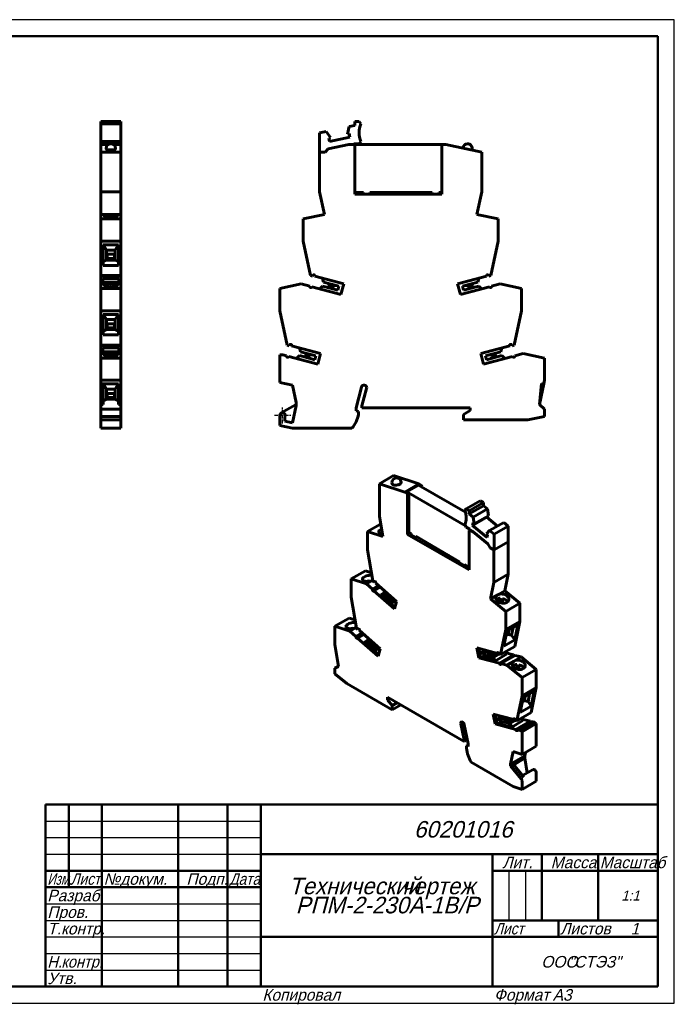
# Model space of a CAD drawing. Header units: millimetres. Extents: x 0 to 420, y 0 to 297.
# Tile 2 of 2: x 222 to 420, y 0 to 297. Entities that reach past the tile are written whole.
import ezdxf

# ---------------------------------------------------------------- set-up
doc = ezdxf.new("R2010")
doc.units = ezdxf.units.MM
doc.linetypes.add('CENTER_per1_scale0.031496', pattern=[1.6, 1, -0.2, 0.2, -0.2])
doc.styles.add('TextStyle_10', font='T-FLEX Type A.TTF', dxfattribs={"oblique": 15, "height": 3.5})
doc.styles.add('TextStyle_2', font='T-FLEX Type A.TTF', dxfattribs={"oblique": 15, "height": 3.5})
doc.styles.add('TextStyle_3', font='T-FLEX Type A.TTF', dxfattribs={"width": 0.744064, "oblique": 15, "height": 3.5})
doc.styles.add('TextStyle_4', font='T-FLEX Type A.TTF', dxfattribs={"width": 0.883061, "oblique": 15, "height": 3.5})
doc.styles.add('TextStyle_5', font='T-FLEX Type A.TTF', dxfattribs={"width": 0.883061, "oblique": 15, "height": 3.5})
doc.styles.add('TextStyle_6', font='T-FLEX Type A.TTF', dxfattribs={"width": 0.94413, "oblique": 15, "height": 3.5})
doc.styles.add('TextStyle_7', font='T-FLEX Type A.TTF', dxfattribs={"width": 0.98844, "oblique": 15, "height": 3.5})
doc.styles.add('TextStyle_8', font='T-FLEX Type A.TTF', dxfattribs={"oblique": 15, "height": 5})
doc.styles.add('TextStyle_9', font='T-FLEX Type A.TTF', dxfattribs={"oblique": 15, "height": 3})

# ---------------------------------------------------------------- blocks, each defined once
blk = doc.blocks.new('_FR1Страница_1')
at = {"color": 7, "linetype": 'Continuous', "lineweight": 25}
for p, q in [((420, 297), (0, 297)), ((420, 0), (420, 297)), ((230, 55), (295, 55)), ((230, 50), (295, 50)), ((230, 45), (295, 45)), ((370, 40), (370, 25)), ((375, 40), (375, 25)), ((230, 30), (295, 30)), ((230, 25), (295, 25)), ((230, 20), (295, 20)), ((365, 20), (415, 20)), ((385, 20), (385, 20)), ((230, 15), (295, 15)), ((230, 10), (295, 10)), ((0, 0), (420, 0))]:
    blk.add_line(p, q, dxfattribs=at)
at = {"color": 7, "linetype": 'Continuous', "lineweight": 50}
for p, q in [((20, 292), (415, 292)), ((415, 292), (415, 5)), ((230, 5), (230, 60)), ((230, 60), (415, 60)), ((237, 60), (237, 35)), ((247, 60), (247, 5)), ((270, 60), (270, 5)), ((285, 60), (285, 5)), ((295, 60), (295, 5)), ((295, 45), (415, 45)), ((365, 45), (365, 5)), ((380, 45), (380, 25)), ((397, 45), (397, 25)), ((230, 40), (295, 40)), ((365, 40), (415, 40)), ((230, 35), (295, 35)), ((365, 25), (415, 25)), ((385, 25), (385, 20)), ((295, 20), (415, 20)), ((415, 5), (20, 5))]:
    blk.add_line(p, q, dxfattribs=at)
at = {"color": 7, "oblique": 15}
for s, height, style, p in [('60201016', 5, 'TextStyle_8', (341.3, 50)), ('Лит.', 3.5, 'TextStyle_2', (368.03, 40.76)), ('Масса', 3.5, 'TextStyle_2', (382.65, 40.76)), ('№', 3.5, 'TextStyle_2', (247.5, 35.75)), ('Подп.', 3.5, 'TextStyle_2', (272.53, 35.75)), ('докум.', 3.5, 'TextStyle_2', (252.5, 35.75)), ('Технический', 5, 'TextStyle_8', (303.55, 32.88)), ('чертеж', 5, 'TextStyle_8', (337.51, 32.88)), ('Разраб.', 3.5, 'TextStyle_2', (230.5, 30.75)), ('1:1', 3, 'TextStyle_9', (403.99, 31)), ('РПМ-2-230А-1B/P', 5, 'TextStyle_8', (305.57, 27.12)), ('Пров.', 3.5, 'TextStyle_2', (230.5, 25.75)), ('Т.контр.', 3.5, 'TextStyle_2', (230.5, 20.75)), ('Листов', 3.5, 'TextStyle_2', (385.5, 20.75)), ('1', 3.5, 'TextStyle_10', (406.78, 20.75)), ('ООО', 3.5, 'TextStyle_2', (379.78, 10.75)), ('"СТЭЗ"', 3.5, 'TextStyle_2', (388.03, 10.75)), ('Утв.', 3.5, 'TextStyle_2', (230.5, 5.75)), ('Копировал', 3.5, 'TextStyle_2', (295.5, 0.75)), ('Формат', 3.5, 'TextStyle_2', (365.5, 0.75)), ('A3', 3.5, 'TextStyle_2', (383.24, 0.75))]:
    blk.add_text(s, height=height, dxfattribs=dict(at, style=style)).set_placement(p)
for s, style, width, p in [('Масштаб', 'TextStyle_7', 0.98844, (397.5, 40.76)), ('Изм.', 'TextStyle_3', 0.744064, (230.5, 35.75)), ('Лист', 'TextStyle_4', 0.883061, (237.5, 35.75)), ('Дата', 'TextStyle_5', 0.883061, (285.5, 35.75)), ('Лист', 'TextStyle_4', 0.883061, (365.5, 20.75)), ('Н.', 'TextStyle_6', 0.94413, (230.5, 10.75)), ('контр.', 'TextStyle_6', 0.94413, (234.75, 10.75))]:
    blk.add_text(s, height=3.5, dxfattribs=dict(at, style=style, width=width)).set_placement(p)
blk = doc.blocks.new('Страница_1')
at = {"color": 7, "linetype": 'Continuous', "lineweight": 60}
for p, q in [((246.679, 265.548), (246.679, 266.232)), ((252.729, 266.232), (246.679, 266.232)), ((246.679, 262.882), (246.679, 265.548)), ((252.729, 265.548), (246.679, 265.548)), ((252.729, 266.232), (252.729, 265.548)), ((252.729, 262.882), (252.729, 265.548)), ((321.693, 264.726), (321.226, 262.474)), ((323.399, 265.088), (321.693, 264.726)), ((323.399, 266.232), (323.399, 265.088)), ((324.761, 266.232), (323.399, 266.232)), ((325.248, 265.548), (324.761, 266.232)), ((246.679, 260.215), (246.679, 262.882)), ((252.729, 260.215), (252.729, 262.882)), ((314.73, 263.245), (312.799, 262.835)), ((312.799, 262.835), (312.799, 257.032)), ((316.072, 261.379), (314.73, 263.245)), ((321.226, 262.474), (321.743, 262.584)), ((321.743, 262.584), (321.965, 261.537)), ((246.654, 259.337), (246.654, 257.032)), ((246.654, 259.337), (248.962, 259.337)), ((252.729, 260.215), (246.679, 260.215)), ((246.679, 259.532), (246.679, 260.215)), ((246.679, 259.332), (246.679, 259.532)), ((249.485, 259.532), (246.679, 259.532)), ((247.154, 259.337), (247.154, 259.532)), ((252.729, 259.532), (249.916, 259.532)), ((250.443, 259.337), (252.754, 259.337)), ((252.254, 259.532), (252.254, 259.337)), ((252.729, 260.215), (252.729, 259.532)), ((252.729, 259.532), (252.729, 259.332)), ((252.754, 259.337), (252.754, 257.032)), ((315.426, 258.009), (321.649, 259.332)), ((315.556, 261.269), (316.072, 261.379)), ((315.778, 260.222), (315.556, 261.269)), ((321.965, 261.537), (315.778, 260.222)), ((323.249, 259.332), (321.649, 259.332)), ((323.134, 259.532), (324.761, 259.532)), ((323.249, 259.332), (323.134, 259.532)), ((323.449, 258.985), (323.249, 259.332)), ((323.313, 259.332), (349.888, 259.332)), ((323.449, 258.985), (323.449, 244.332)), ((324.761, 259.532), (325.248, 260.215)), ((349.952, 259.337), (349.749, 258.985)), ((349.749, 258.985), (349.749, 244.332)), ((349.952, 259.337), (350.952, 259.337)), ((350.952, 259.337), (361.799, 257.032)), ((246.654, 257.032), (246.654, 245.053)), ((246.654, 257.032), (252.754, 257.032)), ((248.304, 258.15), (248.304, 257.952)), ((251.104, 257.952), (251.104, 258.15)), ((252.754, 257.032), (252.754, 245.053)), ((312.799, 257.032), (312.899, 257.032)), ((312.799, 245.053), (312.799, 256.982)), ((312.899, 256.982), (312.799, 256.982)), ((312.899, 257.032), (314.449, 257.032)), ((312.899, 257.032), (312.899, 256.982)), ((314.449, 257.032), (315.426, 258.009)), ((358.848, 257.659), (358.884, 258.007)), ((361.799, 257.032), (361.799, 245.053)), ((246.654, 238.204), (246.654, 245.053)), ((246.654, 245.053), (252.754, 245.053)), ((252.754, 245.053), (252.754, 238.204)), ((312.799, 245.053), (314.255, 238.204)), ((326.019, 244.832), (323.449, 244.832)), ((349.749, 244.332), (323.449, 244.332)), ((323.989, 244.832), (323.989, 244.332)), ((325.009, 244.832), (325.009, 244.332)), ((326.019, 244.832), (326.019, 244.332)), ((328.019, 244.332), (328.019, 244.832)), ((346.809, 244.832), (328.019, 244.832)), ((329.029, 244.832), (329.029, 244.332)), ((330.049, 244.832), (330.049, 244.332)), ((333.399, 244.532), (333.199, 244.332)), ((334.069, 244.532), (333.399, 244.532)), ((334.069, 244.832), (334.069, 244.332)), ((335.089, 244.832), (335.089, 244.332)), ((345.689, 244.832), (345.689, 244.332)), ((346.149, 244.832), (346.149, 244.332)), ((346.809, 244.832), (346.809, 244.332)), ((348.809, 244.332), (348.809, 244.832)), ((349.749, 244.832), (348.809, 244.832)), ((349.469, 244.832), (349.469, 244.332)), ((360.343, 238.204), (361.799, 245.053)), ((246.654, 236.832), (246.654, 238.204)), ((246.654, 238.204), (249.704, 238.204)), ((249.704, 238.204), (252.754, 238.204)), ((252.754, 236.832), (252.754, 238.204)), ((314.255, 238.204), (307.799, 236.832)), ((366.799, 236.832), (360.343, 238.204)), ((246.654, 236.832), (246.654, 230.098)), ((252.754, 236.832), (246.654, 236.832)), ((252.754, 236.832), (252.754, 230.098)), ((307.799, 236.832), (307.799, 230.098)), ((366.799, 236.832), (366.799, 230.098)), ((246.654, 219.729), (246.654, 230.098)), ((252.754, 230.098), (246.654, 230.098)), ((252.054, 229.009), (247.354, 229.009)), ((247.354, 229.009), (247.354, 222.785)), ((247.529, 229.009), (248.404, 227.44)), ((251.88, 229.009), (251.004, 227.44)), ((252.054, 222.785), (252.054, 229.009)), ((252.754, 219.729), (252.754, 230.098)), ((307.799, 230.098), (310.003, 219.729)), ((364.595, 219.729), (366.799, 230.098)), ((248.404, 224.408), (248.404, 227.44)), ((248.404, 227.44), (251.004, 227.44)), ((248.604, 226.153), (248.404, 226.349)), ((250.804, 226.153), (248.604, 226.153)), ((248.604, 226.153), (248.604, 224.923)), ((251.004, 226.349), (250.804, 226.153)), ((250.804, 226.153), (250.804, 224.923)), ((251.004, 227.44), (251.004, 224.408)), ((247.354, 223.944), (248.404, 224.408)), ((248.404, 225.119), (248.604, 224.923)), ((251.004, 224.695), (248.404, 224.695)), ((251.004, 224.408), (248.404, 224.408)), ((248.604, 224.923), (250.804, 224.923)), ((250.804, 224.923), (251.004, 225.119)), ((252.054, 223.944), (251.004, 224.408)), ((247.354, 222.785), (252.054, 222.785)), ((246.654, 219.557), (246.654, 219.729)), ((246.654, 219.729), (252.754, 219.729)), ((246.654, 219.557), (252.754, 219.557)), ((246.654, 219.523), (246.654, 219.551)), ((246.654, 219.523), (252.754, 219.523)), ((246.654, 217.204), (246.654, 219.523)), ((246.654, 215.832), (246.654, 217.204)), ((249.704, 217.204), (246.654, 217.204)), ((247.304, 217.719), (247.304, 218.89)), ((252.104, 218.89), (247.304, 218.89)), ((247.304, 217.719), (247.304, 217.204)), ((247.304, 217.719), (252.104, 217.719)), ((248.254, 217.204), (248.254, 217.362)), ((251.154, 217.362), (248.254, 217.362)), ((252.754, 217.204), (249.704, 217.204)), ((251.154, 217.362), (251.154, 217.204)), ((252.104, 218.89), (252.104, 217.719)), ((252.104, 217.204), (252.104, 217.719)), ((252.754, 219.557), (252.754, 219.729)), ((252.754, 219.523), (252.754, 219.551)), ((252.754, 217.204), (252.754, 219.523)), ((252.754, 215.832), (252.754, 217.204)), ((307.255, 217.204), (300.799, 215.832)), ((309.814, 216.518), (307.255, 217.204)), ((310.003, 219.729), (310.644, 219.557)), ((310.644, 219.557), (310.703, 219.777)), ((311.363, 219.613), (311.351, 219.523)), ((311.351, 219.523), (320.086, 217.182)), ((314.015, 217.722), (313.701, 218.893)), ((318.655, 216.478), (314.015, 217.722)), ((315.359, 217.362), (315.787, 216.934)), ((320.086, 217.182), (319.232, 213.994)), ((354.514, 217.183), (363.247, 219.523)), ((355.368, 213.995), (354.514, 217.183)), ((360.573, 217.719), (355.942, 216.478)), ((358.811, 216.934), (359.239, 217.362)), ((360.573, 217.719), (360.887, 218.89)), ((363.247, 219.523), (363.235, 219.613)), ((363.895, 219.777), (363.954, 219.557)), ((363.954, 219.557), (364.595, 219.729)), ((367.343, 217.204), (364.783, 216.518)), ((373.799, 215.832), (367.343, 217.204)), ((246.654, 215.832), (246.654, 209.098)), ((252.754, 215.832), (246.654, 215.832)), ((252.754, 215.832), (252.754, 209.098)), ((300.799, 215.832), (300.799, 209.098)), ((309.803, 216.427), (309.814, 216.518)), ((319.232, 213.994), (310.491, 216.337)), ((312.847, 215.705), (313.704, 216.563)), ((313.704, 216.563), (318.345, 215.319)), ((315.037, 216.206), (315.634, 216.366)), ((316.175, 216.29), (317.353, 215.585)), ((316.293, 216.729), (317.641, 216.75)), ((318.345, 215.319), (318.655, 216.478)), ((364.107, 216.337), (355.368, 213.995)), ((355.942, 216.478), (356.253, 215.319)), ((356.253, 215.319), (360.884, 216.56)), ((356.957, 216.75), (358.305, 216.729)), ((357.245, 215.585), (358.423, 216.29)), ((358.964, 216.366), (359.561, 216.206)), ((361.741, 215.703), (360.884, 216.56)), ((364.783, 216.518), (364.795, 216.427)), ((373.799, 215.832), (373.799, 209.098)), ((246.654, 198.729), (246.654, 209.098)), ((252.754, 209.098), (246.654, 209.098)), ((252.754, 198.729), (252.754, 209.098)), ((300.799, 209.098), (303.003, 198.729)), ((371.595, 198.729), (373.799, 209.098)), ((247.354, 208.009), (247.354, 201.785)), ((252.054, 208.009), (247.354, 208.009)), ((247.529, 208.009), (248.404, 206.44)), ((248.404, 203.408), (248.404, 206.44)), ((251.004, 206.44), (248.404, 206.44)), ((248.604, 205.153), (248.404, 205.349)), ((251.004, 205.349), (250.804, 205.153)), ((251.88, 208.009), (251.004, 206.44)), ((251.004, 206.44), (251.004, 203.408)), ((252.054, 201.785), (252.054, 208.009)), ((247.354, 202.944), (248.404, 203.408)), ((248.404, 204.102), (248.604, 203.906)), ((251.004, 203.678), (248.404, 203.678)), ((251.004, 203.408), (248.404, 203.408)), ((250.804, 205.153), (248.604, 205.153)), ((248.604, 205.153), (248.604, 203.906)), ((248.604, 203.906), (250.804, 203.906)), ((250.804, 205.153), (250.804, 203.906)), ((250.804, 203.906), (251.004, 204.102)), ((252.054, 202.944), (251.004, 203.408)), ((247.354, 201.785), (252.054, 201.785)), ((246.654, 198.557), (246.654, 198.729)), ((246.654, 198.729), (252.754, 198.729)), ((246.654, 198.557), (252.754, 198.557)), ((246.654, 198.523), (246.654, 198.551)), ((246.654, 196.204), (246.654, 198.523)), ((246.654, 198.523), (252.754, 198.523)), ((252.104, 197.89), (247.304, 197.89)), ((247.304, 196.719), (247.304, 197.89)), ((247.304, 196.719), (247.304, 196.204)), ((247.304, 196.719), (252.104, 196.719)), ((248.254, 196.204), (248.254, 196.362)), ((251.154, 196.362), (248.254, 196.362)), ((251.154, 196.362), (251.154, 196.204)), ((252.104, 197.89), (252.104, 196.719)), ((252.104, 196.204), (252.104, 196.719)), ((252.754, 198.557), (252.754, 198.729)), ((252.754, 198.523), (252.754, 198.551)), ((252.754, 198.523), (252.754, 196.204)), ((303.003, 198.729), (303.644, 198.557)), ((303.644, 198.557), (303.703, 198.777)), ((304.363, 198.613), (304.351, 198.523)), ((304.351, 198.523), (313.086, 196.182)), ((307.015, 196.722), (306.701, 197.893)), ((311.655, 195.478), (307.015, 196.722)), ((308.359, 196.362), (308.787, 195.934)), ((361.512, 196.182), (370.247, 198.523)), ((367.573, 196.719), (362.942, 195.478)), ((365.811, 195.934), (366.239, 196.362)), ((367.573, 196.719), (367.887, 197.89)), ((370.247, 198.523), (370.235, 198.613)), ((370.895, 198.777), (370.954, 198.557)), ((370.954, 198.557), (371.595, 198.729)), ((246.654, 194.832), (246.654, 196.204)), ((249.704, 196.204), (246.654, 196.204)), ((252.754, 194.832), (246.654, 194.832)), ((246.654, 194.832), (246.654, 188.098)), ((252.754, 196.204), (249.704, 196.204)), ((252.754, 194.832), (252.754, 196.204)), ((252.754, 194.832), (252.754, 188.098)), ((301.644, 195.832), (300.799, 195.832)), ((300.799, 195.832), (300.799, 187.432)), ((302.814, 195.518), (301.644, 195.832)), ((302.803, 195.427), (302.814, 195.518)), ((312.232, 192.994), (303.491, 195.337)), ((305.847, 194.705), (306.704, 195.563)), ((306.704, 195.563), (311.345, 194.319)), ((308.634, 195.366), (308.037, 195.206)), ((310.353, 194.585), (309.175, 195.29)), ((309.293, 195.729), (310.641, 195.75)), ((311.345, 194.319), (311.655, 195.478)), ((313.086, 196.182), (312.232, 192.994)), ((362.366, 192.994), (361.512, 196.182)), ((371.107, 195.337), (362.366, 192.994)), ((362.942, 195.478), (363.253, 194.319)), ((363.253, 194.319), (367.884, 195.56)), ((363.957, 195.75), (365.305, 195.729)), ((364.245, 194.585), (365.423, 195.29)), ((365.964, 195.366), (366.561, 195.206)), ((368.741, 194.703), (367.884, 195.56)), ((374.343, 196.204), (371.783, 195.518)), ((371.783, 195.518), (371.795, 195.427)), ((380.799, 194.832), (374.343, 196.204)), ((380.799, 194.832), (380.799, 188.098)), ((252.754, 188.098), (246.654, 188.098)), ((246.654, 188.098), (246.654, 187.009)), ((252.754, 188.098), (252.754, 180.785)), ((300.799, 187.432), (304.581, 186.635)), ((380.799, 188.098), (380.567, 187.009)), ((252.054, 187.009), (246.654, 187.009)), ((246.654, 180.785), (246.654, 187.003)), ((247.354, 187.009), (247.354, 180.785)), ((248.404, 185.44), (247.529, 187.009)), ((251.004, 185.44), (248.404, 185.44)), ((248.404, 185.44), (248.404, 182.408)), ((251.88, 187.009), (251.004, 185.44)), ((251.004, 185.44), (251.004, 182.408)), ((252.054, 180.785), (252.054, 187.009)), ((304.581, 186.635), (305.69, 181.365)), ((323.799, 179.832), (325.477, 186.04)), ((327.019, 185.616), (325.558, 180.4)), ((327.019, 185.616), (327.049, 185.832)), ((379.245, 180.785), (379.847, 187.162)), ((379.245, 180.785), (380.567, 187.009)), ((379.847, 187.162), (380.567, 187.009)), ((247.354, 181.944), (248.404, 182.408)), ((248.604, 184.153), (248.404, 184.349)), ((248.404, 183.119), (248.604, 182.923)), ((251.004, 182.695), (248.404, 182.695)), ((251.004, 182.408), (248.404, 182.408)), ((250.804, 184.153), (248.604, 184.153)), ((248.604, 184.153), (248.604, 182.923)), ((248.604, 182.923), (250.804, 182.923)), ((251.004, 184.349), (250.804, 184.153)), ((250.804, 184.153), (250.804, 182.923)), ((250.804, 182.923), (251.004, 183.119)), ((251.004, 182.408), (252.054, 181.944)), ((247.354, 180.785), (246.654, 180.785)), ((246.654, 179.386), (246.654, 180.785)), ((246.654, 177.205), (246.654, 179.386)), ((246.654, 179.386), (252.754, 179.386)), ((252.054, 180.785), (252.754, 180.785)), ((252.754, 179.386), (252.754, 180.785)), ((252.754, 177.205), (252.754, 179.386)), ((305.691, 180.826), (301.199, 178.232)), ((304.598, 175.232), (305.691, 180.496)), ((305.69, 181.365), (305.691, 180.496)), ((323.799, 178.882), (323.799, 179.832)), ((324.599, 178.667), (323.799, 178.882)), ((324.599, 177.793), (324.599, 178.667)), ((325.558, 180.4), (325.558, 179.832)), ((325.558, 179.832), (358.299, 179.832)), ((358.299, 178.932), (356.299, 177.777)), ((358.299, 179.832), (358.299, 178.932)), ((380.799, 179.386), (379.245, 180.785)), ((380.799, 177.205), (380.799, 179.386)), ((246.654, 176.132), (246.654, 177.205)), ((246.654, 177.205), (252.754, 177.205)), ((246.654, 176.132), (252.754, 176.132)), ((246.654, 173.632), (246.654, 176.126)), ((252.754, 176.132), (252.754, 177.205)), ((252.754, 173.632), (252.754, 176.126)), ((300.799, 177.539), (300.799, 174.432)), ((302.299, 177.152), (302.299, 175.732)), ((302.299, 175.732), (304.598, 175.232)), ((356.299, 177.777), (356.299, 176.132)), ((356.299, 176.132), (375.749, 176.132)), ((375.749, 176.132), (380.799, 177.205)), ((252.754, 173.632), (246.654, 173.632)), ((300.799, 174.432), (304.599, 173.632)), ((304.599, 173.632), (322.582, 173.632)), ((335.162, 159.34), (330.848, 156.849)), ((342.831, 156.794), (335.162, 159.34)), ((338.518, 154.304), (330.848, 156.849)), ((330.848, 156.849), (330.848, 147.069)), ((334.656, 157.131), (334.678, 156.874)), ((337.453, 157.283), (337.446, 157.368)), ((342.831, 156.794), (338.518, 154.304)), ((339.015, 154.425), (342.622, 156.507)), ((342.692, 156.421), (339.157, 154.379)), ((342.622, 156.507), (342.686, 156.47)), ((342.622, 156.38), (342.622, 156.507)), ((356.876, 148.232), (342.692, 156.421)), ((343.539, 156.386), (342.831, 156.794)), ((343.539, 156.386), (343.185, 156.182)), ((343.185, 156.182), (343.208, 156.123)), ((343.538, 155.932), (343.682, 156.015)), ((343.539, 156.386), (343.682, 156.015)), ((343.682, 156.015), (343.682, 155.849)), ((339.225, 153.895), (338.518, 154.304)), ((339.579, 154.1), (339.015, 154.425)), ((339.579, 154.1), (339.225, 153.895)), ((339.369, 153.525), (339.225, 153.895)), ((339.369, 153.525), (339.722, 153.729)), ((339.369, 153.525), (339.369, 141.561)), ((339.722, 153.729), (339.579, 154.1)), ((339.616, 154.114), (356.892, 144.14)), ((339.722, 141.765), (339.722, 153.729)), ((357.055, 149.251), (361.333, 151.721)), ((361.333, 151.721), (362.297, 151.165)), ((357.055, 149.251), (356.711, 148.892)), ((358.019, 148.695), (357.055, 149.251)), ((362.297, 151.165), (358.019, 148.695)), ((358.019, 147.761), (362.297, 150.231)), ((358.019, 147.761), (358.019, 148.695)), ((359.225, 146.769), (363.503, 149.239)), ((362.297, 151.165), (362.297, 150.231)), ((362.297, 150.231), (363.503, 149.239)), ((363.503, 149.239), (363.833, 147.21)), ((330.848, 147.069), (331.878, 140.882)), ((359.225, 146.769), (358.019, 147.761)), ((359.033, 144.277), (363.311, 146.746)), ((359.555, 144.74), (359.225, 146.769)), ((359.555, 144.74), (363.833, 147.21)), ((363.349, 146.93), (363.311, 146.746)), ((363.311, 146.746), (366.534, 144.094)), ((327.313, 142.397), (331.247, 144.669)), ((356.711, 144.537), (357.055, 143.78)), ((357.055, 143.78), (358.207, 143.116)), ((358.107, 142.989), (357.966, 142.788)), ((357.966, 142.788), (357.966, 130.824)), ((358.107, 142.989), (358.125, 143)), ((359.239, 142.336), (358.107, 142.989)), ((358.207, 143.116), (358.125, 143)), ((359.256, 142.346), (358.125, 143)), ((359.033, 144.277), (359.19, 145.04)), ((363.407, 140.677), (359.033, 144.277)), ((359.19, 145.04), (359.555, 144.74)), ((364.149, 142.717), (368.427, 145.187)), ((365.514, 141.594), (369.792, 144.064)), ((368.427, 145.187), (369.792, 144.064)), ((369.792, 144.064), (369.792, 139.325)), ((327.313, 142.397), (327.313, 136.899)), ((327.313, 142.397), (331.878, 140.882)), ((339.369, 141.561), (339.722, 141.765)), ((357.966, 130.824), (339.369, 141.561)), ((339.722, 142.214), (340.422, 141.81)), ((340.422, 141.401), (340.422, 141.81)), ((340.422, 141.401), (341.837, 140.585)), ((341.837, 140.993), (341.837, 140.585)), ((341.837, 140.993), (355.123, 133.322)), ((342.049, 140.707), (341.837, 140.585)), ((342.049, 140.871), (342.049, 140.707)), ((359.256, 142.346), (359.239, 142.336)), ((363.639, 138.716), (359.239, 142.336)), ((363.656, 138.726), (359.256, 142.346)), ((364.149, 142.717), (363.2, 141.741)), ((363.2, 141.741), (363.565, 141.441)), ((363.565, 141.441), (363.407, 140.677)), ((365.514, 141.594), (364.149, 142.717)), ((365.514, 136.855), (365.514, 141.594)), ((328.871, 127.533), (327.313, 136.899)), ((363.656, 138.726), (363.639, 138.716)), ((364.365, 137.458), (363.639, 138.716)), ((364.383, 137.468), (363.656, 138.726)), ((364.365, 137.458), (364.383, 137.468)), ((365.496, 136.804), (364.365, 137.458)), ((365.443, 136.855), (364.383, 137.468)), ((365.443, 136.896), (365.514, 136.855)), ((365.443, 136.855), (365.443, 136.896)), ((365.443, 136.855), (365.479, 136.876)), ((365.496, 127.065), (365.496, 136.804)), ((369.792, 139.325), (365.514, 136.855)), ((369.759, 139.324), (369.81, 139.295)), ((369.81, 129.555), (369.81, 139.295)), ((350.499, 135.91), (350.57, 135.951)), ((351.743, 135.192), (350.499, 135.91)), ((351.743, 135.192), (351.673, 135.314)), ((351.743, 135.192), (351.814, 135.233)), ((355.123, 132.914), (355.123, 133.322)), ((355.123, 132.914), (356.537, 132.097)), ((356.537, 132.506), (357.966, 131.681)), ((356.537, 132.506), (356.537, 132.097)), ((356.75, 132.22), (356.537, 132.097)), ((356.75, 132.383), (356.75, 132.22)), ((322.363, 128.109), (326.676, 130.599)), ((322.363, 128.109), (326.928, 126.594)), ((322.363, 128.109), (322.363, 122.611)), ((326.676, 130.599), (328.46, 130.007)), ((369.81, 129.555), (365.496, 127.065)), ((369.81, 129.555), (368.78, 124.557)), ((326.928, 126.594), (328.844, 127.7)), ((326.928, 126.594), (328.738, 124.989)), ((327.645, 127.529), (327.642, 127.393)), ((327.645, 127.529), (327.667, 127.395)), ((328.335, 127.534), (328.337, 127.618)), ((328.738, 124.989), (328.729, 124.919)), ((330.643, 126.089), (328.738, 124.989)), ((329.325, 127.131), (328.871, 127.533)), ((331.121, 125.665), (329.216, 124.565)), ((329.608, 127.294), (329.325, 127.131)), ((329.366, 127.287), (329.325, 127.131)), ((329.366, 127.287), (329.462, 127.342)), ((329.824, 126.815), (329.833, 126.884)), ((335.999, 121.339), (329.824, 126.815)), ((364.467, 122.067), (365.496, 127.065)), ((323.921, 113.244), (322.363, 122.611)), ((329.216, 124.565), (335.395, 119.085)), ((331.955, 123.696), (331.349, 123.346)), ((331.349, 123.346), (335.541, 119.629)), ((331.955, 123.696), (332.648, 124.096)), ((331.955, 123.696), (335.229, 120.793)), ((332.121, 124.778), (332.175, 124.516)), ((335.449, 121.612), (332.175, 124.516)), ((335.2, 121.803), (333.562, 123.255)), ((364.467, 122.067), (366.624, 123.312)), ((364.467, 122.067), (369.032, 118.311)), ((366.624, 123.312), (368.78, 124.557)), ((367.414, 122.272), (367.393, 120.93)), ((368.106, 122.192), (367.959, 121.478)), ((368.084, 120.787), (368.106, 122.192)), ((368.78, 124.557), (373.345, 120.801)), ((335.229, 120.793), (335.449, 121.612)), ((335.999, 121.339), (335.395, 119.085)), ((367.959, 121.478), (367.949, 120.798)), ((373.345, 120.801), (369.032, 118.311)), ((373.345, 120.801), (373.345, 115.303)), ((317.413, 113.82), (321.727, 116.31)), ((321.727, 116.31), (323.51, 115.718)), ((369.032, 118.311), (369.032, 112.813)), ((317.413, 113.82), (317.413, 108.322)), ((317.413, 113.82), (321.978, 112.305)), ((321.978, 112.305), (323.894, 113.411)), ((322.692, 113.104), (322.695, 113.241)), ((322.695, 113.241), (322.718, 113.106)), ((323.387, 113.329), (323.385, 113.245)), ((324.375, 112.842), (323.921, 113.244)), ((324.658, 113.006), (324.375, 112.842)), ((324.417, 112.998), (324.375, 112.842)), ((324.417, 112.998), (324.512, 113.053)), ((373.345, 115.303), (369.032, 112.813)), ((372.687, 114.223), (369.363, 112.304)), ((371.31, 113.427), (370.841, 111.153)), ((371.751, 109.681), (372.687, 114.223)), ((373.345, 115.303), (371.787, 107.736)), ((321.978, 112.305), (323.788, 110.7)), ((323.788, 110.7), (323.78, 110.631)), ((325.693, 111.8), (323.788, 110.7)), ((326.171, 111.376), (324.266, 110.276)), ((324.266, 110.276), (330.447, 104.795)), ((324.874, 112.526), (324.883, 112.595)), ((324.874, 112.526), (331.051, 107.049)), ((327.171, 110.489), (327.225, 110.227)), ((330.499, 107.324), (327.225, 110.227)), ((369.032, 112.813), (367.473, 105.246)), ((369.363, 112.304), (368.428, 107.762)), ((369.735, 111.313), (369.082, 110.936)), ((369.735, 111.313), (369.243, 111.718)), ((370.016, 112.681), (369.735, 111.313)), ((370.841, 111.153), (369.735, 111.313)), ((370.841, 111.153), (371.751, 109.681)), ((317.413, 108.322), (318.512, 101.717)), ((327.005, 109.407), (326.399, 109.057)), ((326.399, 109.057), (330.593, 105.338)), ((327.005, 109.407), (327.698, 109.807)), ((327.005, 109.407), (330.28, 106.504)), ((330.28, 106.504), (330.499, 107.324)), ((331.051, 107.049), (330.447, 104.795)), ((366.52, 105.628), (360.344, 107.283)), ((360.947, 104.332), (360.344, 107.283)), ((360.887, 107.138), (361.407, 104.597)), ((371.787, 107.736), (367.473, 105.246)), ((368.428, 107.762), (371.751, 109.681)), ((360.947, 104.332), (361.407, 104.597)), ((360.947, 104.332), (367.129, 102.676)), ((361.407, 104.597), (365.922, 103.387)), ((365.096, 105.511), (361.815, 106.39)), ((361.815, 106.39), (362.035, 105.317)), ((363.235, 106.01), (362.035, 105.317)), ((362.035, 105.317), (365.316, 104.437)), ((363.408, 105.517), (363.936, 105.822)), ((363.408, 105.517), (364.241, 105.611)), ((365.045, 105.078), (363.408, 105.517)), ((364.623, 105.452), (365.045, 105.078)), ((365.045, 105.078), (366.164, 105.724)), ((365.221, 105.976), (365.096, 105.511)), ((365.096, 105.511), (365.687, 105.852)), ((367.01, 105.416), (365.316, 104.437)), ((365.316, 104.437), (365.922, 103.387)), ((365.922, 103.387), (369.316, 105.347)), ((366.512, 105.707), (366.52, 105.628)), ((366.821, 105.802), (366.52, 105.628)), ((367.02, 105.368), (366.978, 105.571)), ((367.473, 105.246), (367.02, 105.368)), ((371.442, 105.166), (367.129, 102.676)), ((371.92, 105.038), (367.607, 102.548)), ((369.316, 105.347), (368.899, 106.069)), ((369.051, 105.807), (371.442, 105.166)), ((373.73, 104.553), (371.573, 103.308)), ((371.92, 105.038), (373.73, 104.553)), ((373.73, 104.553), (378.295, 100.797)), ((318.493, 101.832), (317.413, 101.209)), ((317.413, 101.209), (318.512, 101.717)), ((317.413, 99.428), (317.413, 101.209)), ((367.615, 102.469), (367.607, 102.548)), ((367.607, 102.548), (369.417, 102.063)), ((371.573, 103.308), (369.417, 102.063)), ((369.417, 102.063), (373.982, 98.307)), ((372.364, 102.268), (372.343, 100.926)), ((372.909, 101.474), (372.898, 100.794)), ((373.056, 102.188), (372.909, 101.474)), ((373.034, 100.783), (373.056, 102.188)), ((320.984, 96.49), (317.413, 99.428)), ((378.295, 100.797), (373.982, 98.307)), ((373.982, 98.307), (373.982, 92.809)), ((378.295, 100.797), (378.295, 95.299)), ((334.737, 88.549), (320.984, 96.49)), ((378.295, 95.299), (373.982, 92.809)), ((378.295, 95.299), (376.737, 87.732)), ((333.323, 92.387), (333.323, 91.652)), ((356.474, 79.021), (333.323, 92.387)), ((373.982, 92.809), (372.423, 85.242)), ((374.313, 92.3), (373.378, 87.758)), ((377.636, 94.218), (374.313, 92.3)), ((374.966, 92.677), (374.684, 91.309)), ((376.259, 93.423), (375.791, 91.149)), ((376.701, 89.677), (377.636, 94.218)), ((333.323, 91.652), (333.96, 92.02)), ((333.323, 91.652), (334.737, 89.893)), ((336.19, 90.732), (334.737, 89.893)), ((337.354, 90.06), (334.737, 88.549)), ((334.737, 89.893), (334.737, 88.549)), ((373.378, 87.758), (376.701, 89.677)), ((374.684, 91.309), (374.031, 90.932)), ((374.684, 91.309), (374.192, 91.714)), ((375.791, 91.149), (374.684, 91.309)), ((375.791, 91.149), (376.701, 89.677)), ((365.293, 87.279), (371.47, 85.624)), ((365.897, 84.328), (365.293, 87.279)), ((365.837, 87.133), (366.357, 84.593)), ((366.765, 86.386), (366.984, 85.313)), ((370.046, 85.506), (366.765, 86.386)), ((376.737, 87.732), (372.423, 85.242)), ((355.441, 84.34), (355.42, 84.528)), ((355.441, 84.34), (356.474, 79.485)), ((357.718, 78.302), (356.532, 84.057)), ((365.897, 84.328), (366.357, 84.593)), ((365.897, 84.328), (372.078, 82.672)), ((366.357, 84.593), (370.872, 83.383)), ((368.184, 86.005), (366.984, 85.313)), ((366.984, 85.313), (370.266, 84.433)), ((368.357, 85.512), (368.886, 85.817)), ((369.19, 85.607), (368.357, 85.512)), ((368.357, 85.512), (369.995, 85.074)), ((369.995, 85.074), (369.573, 85.448)), ((369.995, 85.074), (371.114, 85.72)), ((370.171, 85.972), (370.046, 85.506)), ((370.046, 85.506), (370.637, 85.847)), ((371.944, 85.402), (370.266, 84.433)), ((370.266, 84.433), (370.872, 83.383)), ((370.872, 83.383), (374.266, 85.343)), ((371.462, 85.703), (371.47, 85.624)), ((371.771, 85.797), (371.47, 85.624)), ((371.97, 85.363), (371.928, 85.567)), ((372.423, 85.242), (371.97, 85.363)), ((376.392, 85.162), (372.078, 82.672)), ((376.87, 85.034), (372.557, 82.543)), ((377.698, 84.812), (373.384, 82.322)), ((374.266, 85.343), (373.849, 86.065)), ((373.982, 81.977), (378.295, 84.467)), ((374.001, 85.803), (376.392, 85.162)), ((376.87, 85.034), (377.698, 84.812)), ((377.698, 84.812), (378.295, 84.467)), ((378.295, 84.467), (378.295, 77.608)), ((372.557, 82.543), (373.384, 82.322)), ((372.565, 82.465), (372.557, 82.543)), ((373.982, 81.977), (373.384, 82.322)), ((373.982, 81.977), (373.982, 75.118)), ((357.368, 80.001), (356.474, 79.485)), ((356.474, 79.021), (357.454, 79.586)), ((356.474, 79.021), (356.474, 79.485)), ((357.718, 78.005), (357.153, 77.678)), ((357.153, 76.964), (357.153, 77.678)), ((357.153, 77.678), (357.718, 77.527)), ((357.718, 77.527), (357.718, 78.302)), ((373.982, 75.118), (378.295, 77.608)), ((371.308, 76.012), (370.523, 72.161)), ((374.836, 74.652), (370.523, 72.161)), ((373.982, 75.118), (371.308, 76.012)), ((375.058, 75.74), (374.836, 74.652)), ((374.836, 74.652), (374.836, 73.943)), ((371.295, 65.402), (358.579, 72.743)), ((370.523, 71.721), (371.336, 72.191)), ((370.523, 71.721), (370.523, 72.161)), ((370.523, 71.721), (373.699, 67.77)), ((371.336, 72.191), (374.512, 68.24)), ((374.836, 73.943), (371.483, 72.007)), ((375.555, 69.527), (374.836, 73.943)), ((377.329, 70.551), (374.136, 68.707)), ((378.295, 69.531), (378.295, 66.994)), ((373.982, 67.041), (373.982, 64.504)), ((378.295, 66.994), (373.982, 64.504)), ((373.982, 64.504), (371.295, 65.402))]:
    blk.add_line(p, q, dxfattribs=at)
at = {"color": 7, "linetype": 'CENTER_per1_scale0.031496', "lineweight": 25}
for p, q in [((301.599, 175.073), (301.599, 180.006)), ((299.132, 177.539), (304.066, 177.539))]:
    blk.add_line(p, q, dxfattribs=at)
at = {"color": 7, "lineweight": 60, "flags": 128}
for points in [[(249.704, 257.659), (249.579, 257.66), (249.45, 257.664), (249.319, 257.67), (249.189, 257.679), (249.061, 257.691), (248.938, 257.707), (248.822, 257.724), (248.714, 257.745), (248.618, 257.767), (248.533, 257.791), (248.461, 257.817), (248.403, 257.844), (248.358, 257.871), (248.328, 257.898), (248.31, 257.925), (248.304, 257.952)], [(251.104, 257.952), (251.097, 257.922), (251.076, 257.893), (251.042, 257.865), (250.996, 257.838), (250.938, 257.813), (250.87, 257.789), (250.791, 257.767), (250.699, 257.745), (250.596, 257.726), (250.484, 257.708), (250.363, 257.693), (250.236, 257.681), (250.105, 257.671), (249.971, 257.664), (249.837, 257.66), (249.704, 257.659)], [(249.704, 237.372), (249.508, 237.374), (249.314, 237.38), (249.124, 237.39), (248.939, 237.404), (248.762, 237.421), (248.593, 237.442), (248.436, 237.467), (248.29, 237.494), (248.158, 237.524), (248.041, 237.557), (247.941, 237.592), (247.857, 237.629), (247.791, 237.667), (247.743, 237.707), (247.714, 237.747), (247.704, 237.788), (247.714, 237.829), (247.743, 237.869), (247.791, 237.909), (247.857, 237.947), (247.941, 237.984), (248.041, 238.019), (248.158, 238.052), (248.29, 238.082), (248.436, 238.109), (248.593, 238.134), (248.762, 238.155), (248.939, 238.172), (249.124, 238.186), (249.314, 238.196), (249.508, 238.202), (249.704, 238.204)], [(249.704, 238.204), (249.9, 238.202), (250.095, 238.196), (250.285, 238.186), (250.47, 238.172), (250.647, 238.155), (250.816, 238.134), (250.973, 238.109), (251.119, 238.082), (251.25, 238.052), (251.367, 238.019), (251.468, 237.984), (251.552, 237.947), (251.618, 237.909), (251.666, 237.869), (251.695, 237.829), (251.704, 237.788), (251.695, 237.747), (251.666, 237.707), (251.618, 237.667), (251.552, 237.629), (251.468, 237.592), (251.367, 237.557), (251.25, 237.524), (251.119, 237.494), (250.973, 237.467), (250.816, 237.442), (250.647, 237.421), (250.47, 237.404), (250.285, 237.39), (250.095, 237.38), (249.9, 237.374), (249.704, 237.372)], [(249.704, 216.372), (249.508, 216.374), (249.314, 216.38), (249.124, 216.39), (248.939, 216.404), (248.762, 216.421), (248.593, 216.442), (248.436, 216.467), (248.29, 216.494), (248.158, 216.524), (248.041, 216.557), (247.941, 216.592), (247.857, 216.629), (247.791, 216.667), (247.743, 216.707), (247.714, 216.747), (247.704, 216.788), (247.714, 216.829), (247.743, 216.869), (247.791, 216.909), (247.857, 216.947), (247.941, 216.984), (248.041, 217.019), (248.158, 217.052), (248.29, 217.082), (248.436, 217.109), (248.593, 217.134), (248.762, 217.155), (248.939, 217.172), (249.124, 217.186), (249.314, 217.196), (249.508, 217.202), (249.704, 217.204)], [(249.704, 217.204), (249.9, 217.202), (250.095, 217.196), (250.285, 217.186), (250.47, 217.172), (250.647, 217.155), (250.816, 217.134), (250.973, 217.109), (251.119, 217.082), (251.25, 217.052), (251.367, 217.019), (251.468, 216.984), (251.552, 216.947), (251.618, 216.909), (251.666, 216.869), (251.695, 216.829), (251.704, 216.788), (251.695, 216.747), (251.666, 216.707), (251.618, 216.667), (251.552, 216.629), (251.468, 216.592), (251.367, 216.557), (251.25, 216.524), (251.119, 216.494), (250.973, 216.467), (250.816, 216.442), (250.647, 216.421), (250.47, 216.404), (250.285, 216.39), (250.095, 216.38), (249.9, 216.374), (249.704, 216.372)], [(249.704, 195.372), (249.508, 195.374), (249.314, 195.38), (249.124, 195.39), (248.939, 195.404), (248.762, 195.421), (248.593, 195.442), (248.436, 195.467), (248.29, 195.494), (248.158, 195.524), (248.041, 195.557), (247.941, 195.592), (247.857, 195.629), (247.791, 195.667), (247.743, 195.707), (247.714, 195.747), (247.704, 195.788), (247.714, 195.829), (247.743, 195.869), (247.791, 195.909), (247.857, 195.947), (247.941, 195.984), (248.041, 196.019), (248.158, 196.052), (248.29, 196.082), (248.436, 196.109), (248.593, 196.134), (248.762, 196.155), (248.939, 196.172), (249.124, 196.186), (249.314, 196.196), (249.508, 196.202), (249.704, 196.204)], [(249.704, 196.204), (249.9, 196.202), (250.095, 196.196), (250.285, 196.186), (250.47, 196.172), (250.647, 196.155), (250.816, 196.134), (250.973, 196.109), (251.119, 196.082), (251.25, 196.052), (251.367, 196.019), (251.468, 195.984), (251.552, 195.947), (251.618, 195.909), (251.666, 195.869), (251.695, 195.829), (251.704, 195.788), (251.695, 195.747), (251.666, 195.707), (251.618, 195.667), (251.552, 195.629), (251.468, 195.592), (251.367, 195.557), (251.25, 195.524), (251.119, 195.494), (250.973, 195.467), (250.816, 195.442), (250.647, 195.421), (250.47, 195.404), (250.285, 195.39), (250.095, 195.38), (249.9, 195.374), (249.704, 195.372)], [(337.039, 156.756), (336.833, 156.653), (336.59, 156.563), (336.323, 156.492), (336.048, 156.445), (335.78, 156.424), (335.528, 156.427), (335.289, 156.454), (335.075, 156.507), (334.901, 156.583), (334.776, 156.677), (334.702, 156.782), (334.682, 156.875)], [(337.448, 157.283), (337.454, 157.254), (337.422, 157.121), (337.335, 156.989), (337.203, 156.865), (337.039, 156.756)], [(331.746, 141.671), (331.534, 141.696), (331.237, 141.77), (330.994, 141.875), (330.815, 142.008), (330.707, 142.163), (330.673, 142.334), (330.715, 142.515), (330.832, 142.698), (331.018, 142.878), (331.268, 143.046)], [(331.268, 143.046), (331.499, 143.161)], [(328.841, 127.717), (328.782, 127.688), (328.438, 127.561), (328.066, 127.463), (327.679, 127.396), (327.294, 127.364), (326.924, 127.368), (326.584, 127.408), (326.287, 127.481), (326.044, 127.587), (325.865, 127.719), (325.757, 127.874), (325.723, 128.045), (325.765, 128.226), (325.882, 128.41), (326.069, 128.589), (326.318, 128.757)], [(326.318, 128.757), (326.62, 128.907), (326.964, 129.035), (327.337, 129.133), (327.723, 129.2), (328.109, 129.232), (328.478, 129.228), (328.591, 129.215)], [(328.337, 127.618), (328.578, 127.613)], [(328.729, 124.919), (328.745, 124.81), (328.791, 124.696), (328.86, 124.592), (328.945, 124.512), (329.033, 124.466), (329.114, 124.46), (329.178, 124.494), (329.216, 124.565)], [(329.833, 126.884), (329.819, 126.985), (329.78, 127.09), (329.72, 127.189), (329.645, 127.27), (329.563, 127.324), (329.484, 127.346), (329.416, 127.333), (329.366, 127.287)], [(366.624, 123.312), (366.374, 123.131), (366.188, 122.913), (366.071, 122.666), (366.029, 122.401), (366.063, 122.127), (366.171, 121.855), (366.35, 121.595), (366.593, 121.357), (366.89, 121.151), (367.23, 120.984), (367.6, 120.863), (367.985, 120.792), (368.372, 120.774), (368.744, 120.81), (369.088, 120.898), (369.39, 121.036)], [(366.355, 122.009), (366.169, 121.861)], [(369.39, 121.036), (369.64, 121.217), (369.826, 121.435), (369.943, 121.681), (369.985, 121.946), (369.951, 122.22), (369.843, 122.493), (369.664, 122.752), (369.421, 122.99), (369.124, 123.197), (368.784, 123.364), (368.414, 123.485), (368.029, 123.556), (367.643, 123.574), (367.27, 123.538), (366.926, 123.449), (366.624, 123.312)], [(369.572, 121.167), (369.408, 121.435), (369.061, 121.759), (368.616, 122.018), (368.106, 122.192)], [(323.891, 113.429), (323.832, 113.4), (323.488, 113.273), (323.116, 113.174), (322.73, 113.107), (322.344, 113.075), (321.974, 113.079), (321.634, 113.119), (321.337, 113.193), (321.095, 113.298), (320.916, 113.431), (320.807, 113.585), (320.773, 113.757), (320.816, 113.937), (320.932, 114.121), (321.119, 114.3), (321.368, 114.468)], [(321.368, 114.468), (321.671, 114.619), (322.015, 114.746), (322.387, 114.845), (322.773, 114.911), (323.159, 114.943), (323.529, 114.939), (323.642, 114.926)], [(323.387, 113.329), (323.629, 113.324)], [(324.883, 112.595), (324.869, 112.696), (324.83, 112.802), (324.77, 112.9), (324.695, 112.981), (324.613, 113.035), (324.534, 113.057), (324.466, 113.044), (324.417, 112.998)], [(323.78, 110.631), (323.796, 110.521), (323.841, 110.407), (323.91, 110.303), (323.995, 110.223), (324.083, 110.177), (324.165, 110.171), (324.228, 110.205), (324.266, 110.276)], [(366.978, 105.571), (366.929, 105.675), (366.861, 105.767), (366.782, 105.836), (366.7, 105.876), (366.625, 105.882), (366.565, 105.853), (366.526, 105.792), (366.512, 105.707)], [(371.442, 105.166), (371.48, 105.052), (371.544, 104.944), (371.618, 104.863)], [(367.129, 102.676), (367.167, 102.561), (367.23, 102.453), (367.312, 102.366), (367.4, 102.31), (367.484, 102.292), (367.554, 102.316), (367.599, 102.377), (367.615, 102.469)], [(371.573, 103.308), (371.324, 103.127), (371.138, 102.909), (371.021, 102.662), (370.979, 102.397), (371.012, 102.123), (371.121, 101.851), (371.3, 101.591), (371.543, 101.353), (371.84, 101.147), (372.18, 100.98), (372.549, 100.858), (372.935, 100.787), (373.321, 100.77), (373.694, 100.806), (374.038, 100.894), (374.34, 101.031)], [(371.305, 102.005), (371.118, 101.857)], [(374.34, 101.031), (374.589, 101.213), (374.776, 101.43), (374.893, 101.677), (374.935, 101.942), (374.901, 102.216), (374.793, 102.488), (374.614, 102.748), (374.371, 102.986), (374.074, 103.192), (373.734, 103.359), (373.364, 103.481), (372.979, 103.552), (372.592, 103.57), (372.22, 103.534), (371.876, 103.445), (371.573, 103.308)], [(374.522, 101.163), (374.358, 101.431), (374.011, 101.755), (373.566, 102.014), (373.056, 102.188)], [(355.42, 84.528), (355.456, 84.737), (355.56, 84.878), (355.719, 84.932), (355.911, 84.892), (356.114, 84.764), (356.299, 84.564), (356.445, 84.318), (356.532, 84.057)], [(371.928, 85.567), (371.879, 85.671), (371.81, 85.762), (371.731, 85.832), (371.65, 85.872), (371.575, 85.877), (371.514, 85.849), (371.475, 85.788), (371.462, 85.703)], [(376.392, 85.162), (376.43, 85.047), (376.493, 84.94), (376.568, 84.859)], [(372.078, 82.672), (372.116, 82.557), (372.18, 82.449), (372.261, 82.362), (372.35, 82.305), (372.434, 82.288), (372.504, 82.312), (372.549, 82.373), (372.565, 82.465)], [(377.329, 70.551), (377.513, 70.586), (377.729, 70.511), (377.946, 70.337), (378.129, 70.089), (378.252, 69.806), (378.295, 69.531)], [(373.982, 67.041), (373.962, 67.221), (373.906, 67.411), (373.816, 67.599), (373.699, 67.77)]]:
    blk.add_lwpolyline(points, dxfattribs=at)
at = {"color": 7, "linetype": 'Continuous', "lineweight": 60}
for centre, radius, start, end in [((331.72, 262.882), 7, 157.60862, 180), ((331.72, 262.882), 7, 180, 202.39138), ((249.704, 258.15), 1.4, 0.00065, 180.00065), ((357.491, 258.15), 1.4, 90, 174.15048), ((357.491, 258.15), 1.4, 354.13116, 90), ((311.013, 219.613), 0.35, 0.00001, 152.16041), ((363.585, 219.613), 0.35, 27.83959, 179.99999), ((310.153, 216.427), 0.35, 180.00002, 345), ((315.815, 215.689), 0.7, 59.1, 105), ((316.282, 217.429), 0.7, 225, 270.9), ((358.316, 217.429), 0.7, 269.1, 315), ((358.782, 215.689), 0.7, 75, 120.9), ((364.445, 216.427), 0.35, 195, 359.99999), ((304.013, 198.613), 0.35, 0, 152.16041), ((370.585, 198.613), 0.35, 27.83959, 179.99999), ((303.153, 195.427), 0.35, 180.00001, 345.00001), ((308.815, 194.689), 0.7, 59.1, 105), ((309.282, 196.429), 0.7, 225, 270.9), ((365.316, 196.429), 0.7, 269.1, 315), ((365.782, 194.689), 0.7, 75, 120.9), ((371.445, 195.427), 0.35, 195, 359.99999), ((326.249, 185.832), 0.8, 360, 164.87879), ((301.599, 177.539), 0.8, 0, 180), ((301.599, 177.539), 0.8, 331.04498, 0.00001), ((315.299, 179.732), 9.5, 320.05102, 348.22243), ((336.051, 157.25), 1.4, 4.85764, 184.85764), ((348.554, 146.394), 8.531, 0.70561, 17.02485), ((352.27, 146.398), 4.816, 337.263, 1.19492), ((350.611, 135.542), 0.385, 89.9017, 106.90156), ((328.348, 123.953), 3.645, 101.11907, 110.52723), ((367.391, 120.1), 2.172, 89.38082, 118.46758), ((367.313, 118.682), 2.87, 76.98067, 88.20471), ((323.398, 109.664), 3.645, 101.11907, 110.52723), ((372.34, 100.096), 2.172, 89.38082, 118.46758), ((372.263, 98.677), 2.87, 76.98067, 88.20471), ((371.51, 79.464), 14.573, 189.87849, 207.46419)]:
    blk.add_arc(centre, radius, start, end, dxfattribs=at)
for centre in [(364.495, 104.974), (369.445, 84.97)]:
    blk.add_ellipse(centre, major_axis=(-0.35, 0.606), ratio=0.5773503, start_param=5.2359878, end_param=6.0370939, dxfattribs=at)
blk.add_blockref('_FR1Страница_1', (0, 0))

msp = doc.modelspace()

# ---------------------------------------------------------------- block references
msp.add_blockref('Страница_1', (0, 0))

doc.saveas('drawing.dxf')
